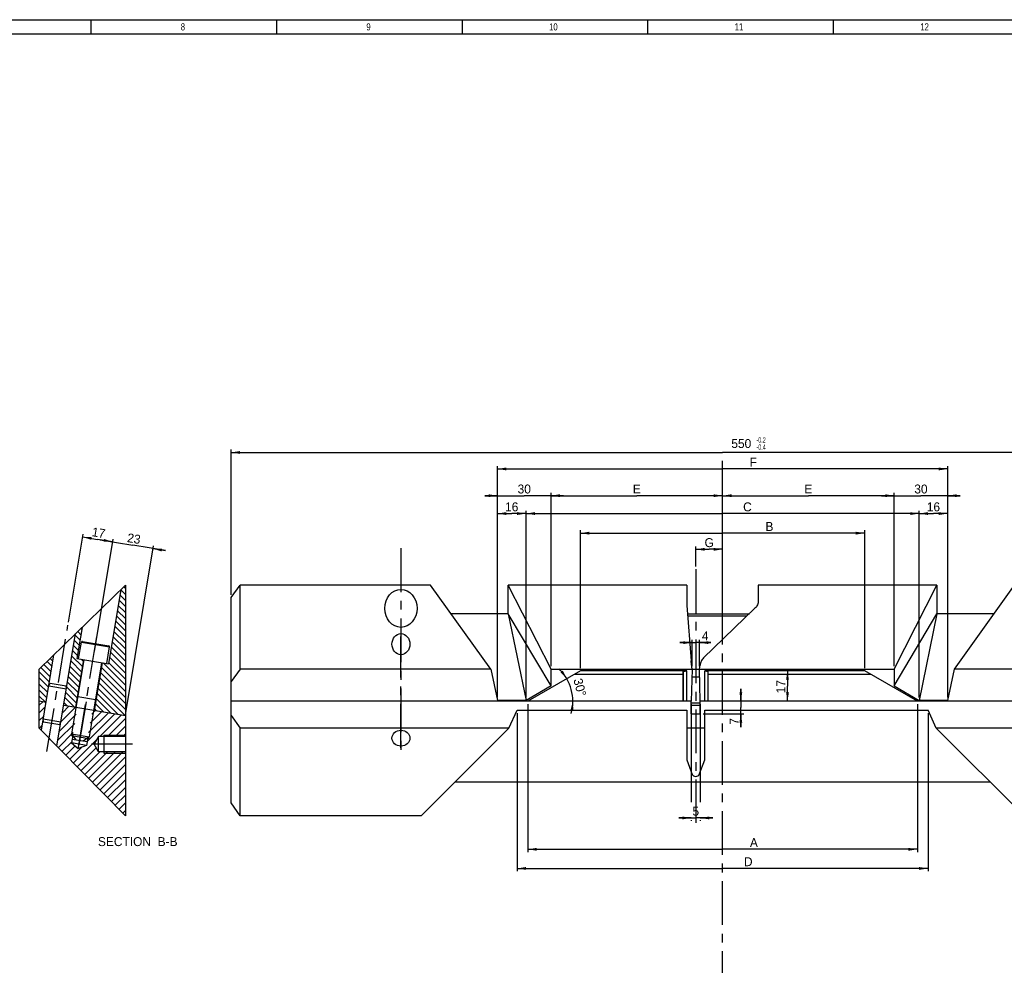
# Paper-space layout 'MG303647-00_KON_3PLEX_X1_2_2' of a CAD drawing. Header units: millimetres. Extents: x 1 to 840, y 1 to 593.
# Tile 13 of 14: x 349 to 624, y 329 to 593. Entities that reach past the tile are written whole.
import ezdxf
from ezdxf.enums import TextEntityAlignment as Align

# ---------------------------------------------------------------- set-up
doc = ezdxf.new("R2010")
doc.units = ezdxf.units.MM
doc.header["$LTSCALE"] = 32.67
doc.linetypes.add('CENTER', pattern=[0.6, 0.375, -0.075, 0.075, -0.075])
doc.linetypes.add('PHANTOM', pattern=[0.8, 0.45, -0.05, 0.1, -0.05, 0.1, -0.05])
doc.layers.get('0').update_dxf_attribs({"linetype": 'CONTINUOUS'})
for name, color, linetype in [('ASSI', 7, 'CONTINUOUS'), ('AXS', 7, 'CONTINUOUS'), ('DEFAULT_1', 7, 'CENTER'), ('DEFAULT_3', 7, 'PHANTOM')]:
    doc.layers.add(name, color=color, linetype=linetype)
doc.styles.add('TEXTSTYLE_2', font='txt', dxfattribs={"width": 0.8})
doc.styles.add('TEXTSTYLE_9', font='txt', dxfattribs={"width": 0.6})
doc.dimstyles.new('DIMSTYLE_10', dxfattribs={"dimtxt": 2.5, "dimasz": 2.5, "dimexe": 0.8, "dimexo": 0.8, "dimtad": 1, "dimlfac": 2, "dimdsep": 46, "dimtxsty": 'Standard', "dimblk": '_FILLED', "dimblk1": '_FILLED', "dimblk2": '_FILLED', "dimcen": 0.09, "dimclrt": 5, "dimazin": 2, "dimtol": 1, "dimtp": -0.2, "dimtm": 0.4, "dimtfac": 0.6, "dimtofl": 0, "dimtmove": 0, "dimatfit": 3, "dimldrblk": '_FILLED', "dimfxl": 1, "dimtolj": 1, "dimarcsym": 0})
doc.dimstyles.new('DIMSTYLE_11', dxfattribs={"dimtxt": 2.5, "dimasz": 2.5, "dimexe": 0.8, "dimexo": 0.8, "dimgap": 1.25, "dimtad": 1, "dimdec": 1, "dimlfac": 2, "dimdsep": 46, "dimtxsty": 'Standard', "dimblk": '_FILLED', "dimblk1": '_FILLED', "dimblk2": '_FILLED', "dimcen": 0.09, "dimclrt": 5, "dimazin": 2, "dimtp": 0.5, "dimtm": 0.5, "dimtfac": 1, "dimtdec": 65535, "dimtofl": 0, "dimtmove": 0, "dimatfit": 3, "dimldrblk": '_FILLED', "dimfxl": 1, "dimtolj": 1, "dimarcsym": 0})
doc.dimstyles.new('DIMSTYLE_3', dxfattribs={"dimtxt": 2.5, "dimasz": 2.5, "dimexe": 0.8, "dimexo": 0.8, "dimtad": 1, "dimlfac": 2, "dimdsep": 46, "dimtxsty": 'Standard', "dimblk": '_FILLED', "dimblk1": '_FILLED', "dimblk2": '_FILLED', "dimcen": 0.09, "dimclrt": 5, "dimazin": 2, "dimtp": 0.2, "dimtm": 0.2, "dimtfac": 1, "dimtdec": 65535, "dimtofl": 0, "dimtmove": 0, "dimatfit": 3, "dimldrblk": '_FILLED', "dimfxl": 1, "dimtolj": 1, "dimarcsym": 0})
doc.dimstyles.new('DIMSTYLE_4', dxfattribs={"dimtxt": 2.5, "dimasz": 2.5, "dimexe": 0.8, "dimexo": 0.8, "dimtad": 1, "dimlfac": 2, "dimdsep": 46, "dimtxsty": 'Standard', "dimblk": '_FILLED', "dimblk1": '_FILLED', "dimblk2": '_FILLED', "dimcen": 0.09, "dimclrt": 5, "dimazin": 2, "dimtp": 0.3, "dimtm": 0.3, "dimtfac": 1, "dimtdec": 65535, "dimtofl": 0, "dimtmove": 0, "dimatfit": 3, "dimldrblk": '_FILLED', "dimfxl": 1, "dimtolj": 1, "dimarcsym": 0})
doc.dimstyles.new('DIMSTYLE_6', dxfattribs={"dimtxt": 2.5, "dimasz": 2.5, "dimexe": 0.8, "dimexo": 0.8, "dimtad": 1, "dimlfac": 2, "dimdsep": 46, "dimtxsty": 'Standard', "dimblk": '_FILLED', "dimblk1": '_FILLED', "dimblk2": '_FILLED', "dimcen": 0.09, "dimclrt": 5, "dimazin": 2, "dimtp": 0.01, "dimtm": 0.01, "dimtfac": 1, "dimtofl": 0, "dimtmove": 0, "dimatfit": 3, "dimldrblk": '_FILLED', "dimfxl": 1, "dimtolj": 1, "dimarcsym": 0})

# ---------------------------------------------------------------- blocks, each defined once
blk = doc.blocks.new('_FILLED')
at = {"color": 0, "linetype": 'ByBlock'}
blk.add_solid([(0, 0), (-1, 0.16), (-1, -0.16)], dxfattribs=at)
blk = doc.blocks.new('*D20')
at = {"color": 2, "linetype": 'Continuous', "transparency": 16777216}
for p, q in [((537.84, 445.48), (537.84, 445.66)), ((537.84, 440.07), (537.84, 445.48)), ((537.84, 444.86), (541.59, 444.86)), ((545.34, 444.86), (541.59, 444.86)), ((545.34, 445.48), (545.34, 445.66)), ((545.34, 427.66), (545.34, 445.48))]:
    blk.add_line(p, q, dxfattribs=at)
at = {"color": 2, "linetype": 'Continuous', "transparency": 16777216, "xscale": 2.5, "yscale": 2.5, "zscale": 2.5, "rotation": 180}
blk.add_blockref('_FILLED', (537.84, 444.86), dxfattribs=at)
at = {"color": 2, "linetype": 'Continuous', "transparency": 16777216, "xscale": 2.5, "yscale": 2.5, "zscale": 2.5}
blk.add_blockref('_FILLED', (545.34, 444.86), dxfattribs=at)
at = {"color": 5, "linetype": 'Continuous', "transparency": 16777216, "insert": (541.59, 447.98), "char_height": 2.5, "width": 2.5, "attachment_point": 2, "line_spacing_factor": 0.9}
blk.add_mtext('G', dxfattribs=at)
blk = doc.blocks.new('*D21')
at = {"color": 2, "linetype": 'Continuous', "transparency": 16777216}
for p, q in [((497.34, 460.48), (497.34, 460.66)), ((497.34, 412.16), (497.34, 460.48)), ((497.34, 459.86), (521.34, 459.86)), ((545.34, 459.86), (521.34, 459.86))]:
    blk.add_line(p, q, dxfattribs=at)
at = {"color": 2, "linetype": 'Continuous', "transparency": 16777216, "xscale": 2.5, "yscale": 2.5, "zscale": 2.5, "rotation": 180}
blk.add_blockref('_FILLED', (497.34, 459.86), dxfattribs=at)
at = {"color": 2, "linetype": 'Continuous', "transparency": 16777216, "xscale": 2.5, "yscale": 2.5, "zscale": 2.5}
blk.add_blockref('_FILLED', (545.34, 459.86), dxfattribs=at)
at = {"color": 5, "linetype": 'Continuous', "transparency": 16777216, "insert": (521.34, 462.98), "char_height": 2.5, "width": 2.5, "attachment_point": 2, "line_spacing_factor": 0.9}
blk.add_mtext('E', dxfattribs=at)
blk = doc.blocks.new('*D22')
at = {"color": 2, "linetype": 'Continuous', "transparency": 16777216}
for p, q in [((545.34, 460.48), (545.34, 460.66)), ((545.34, 427.66), (545.34, 460.48)), ((593.34, 460.48), (593.34, 460.66)), ((593.34, 412.16), (593.34, 460.48)), ((545.34, 459.86), (569.34, 459.86)), ((593.34, 459.86), (569.34, 459.86))]:
    blk.add_line(p, q, dxfattribs=at)
at = {"color": 2, "linetype": 'Continuous', "transparency": 16777216, "xscale": 2.5, "yscale": 2.5, "zscale": 2.5, "rotation": 180}
blk.add_blockref('_FILLED', (545.34, 459.86), dxfattribs=at)
at = {"color": 2, "linetype": 'Continuous', "transparency": 16777216, "xscale": 2.5, "yscale": 2.5, "zscale": 2.5}
blk.add_blockref('_FILLED', (593.34, 459.86), dxfattribs=at)
at = {"color": 5, "linetype": 'Continuous', "transparency": 16777216, "insert": (569.34, 462.98), "char_height": 2.5, "width": 2.5, "attachment_point": 2, "line_spacing_factor": 0.9}
blk.add_mtext('E', dxfattribs=at)
blk = doc.blocks.new('*D32')
at = {"color": 2, "linetype": 'Continuous', "transparency": 16777216}
for p, q in [((407.84, 432.17), (407.84, 472.75)), ((407.84, 471.95), (545.34, 471.95)), ((682.84, 471.95), (545.34, 471.95)), ((682.84, 432.17), (682.84, 472.75))]:
    blk.add_line(p, q, dxfattribs=at)
at = {"color": 2, "linetype": 'Continuous', "transparency": 16777216, "xscale": 2.5, "yscale": 2.5, "zscale": 2.5, "rotation": 180}
blk.add_blockref('_FILLED', (407.84, 471.95), dxfattribs=at)
at = {"color": 2, "linetype": 'Continuous', "transparency": 16777216, "xscale": 2.5, "yscale": 2.5, "zscale": 2.5}
blk.add_blockref('_FILLED', (682.84, 471.95), dxfattribs=at)
at = {"color": 5, "linetype": 'Continuous', "transparency": 16777216}
blk.add_text('550', height=2.5, dxfattribs=at).set_placement((550.57, 473.2), align=Align.CENTER)
at = {"color": 5, "linetype": 'Continuous', "transparency": 16777216, "style": 'TEXTSTYLE_9', "width": 0.6}
for s, p in [('-0.2', (556.12, 474.7)), ('-0.4', (556.12, 472.7))]:
    blk.add_text(s, height=1.5, dxfattribs=at).set_placement(p, align=Align.CENTER)
blk = doc.blocks.new('*D33')
at = {"color": 2, "linetype": 'Continuous', "transparency": 16777216}
for start, end in [(30, 45.9095), (0, 30), (-15.9095, 0)]:
    blk.add_arc((490.84, 402.36), 12.6, start, end, dxfattribs=at)
for points in [[(499.97, 410.46), (501.75, 408.66), (500.62, 410.92)], [(503.59, 399.83), (503.44, 402.36), (502.79, 399.91)]]:
    blk.add_solid(points, dxfattribs=at)
at = {"color": 5, "linetype": 'Continuous', "transparency": 16777216, "insert": (506.63, 406.59), "char_height": 2.5, "width": 6.6667, "attachment_point": 2, "rotation": 285, "line_spacing_factor": 0.9}
blk.add_mtext('30\\fgdt;{\\fgdt;~}', dxfattribs=at)
blk = doc.blocks.new('*D37')
at = {"color": 2, "linetype": 'Continuous', "transparency": 16777216}
for p, q in [((369.56, 416.32), (374.78, 447.73)), ((374.64, 446.95), (371.19, 447.52)), ((371.19, 447.52), (380.32, 446)), ((378.37, 399.15), (386.12, 445.85)), ((389.44, 444.49), (380.32, 446)), ((385.99, 445.06), (389.44, 444.49))]:
    blk.add_line(p, q, dxfattribs=at)
at = {"color": 2, "linetype": 'Continuous', "transparency": 16777216, "xscale": 2.5, "yscale": 2.5, "zscale": 2.5}
for p, rotation in [((374.64, 446.95), 350.5762348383), ((385.99, 445.06), 170.5762348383)]:
    blk.add_blockref('_FILLED', p, dxfattribs=dict(at, rotation=rotation))
at = {"color": 5, "linetype": 'Continuous', "transparency": 16777216, "insert": (380.83, 449.09), "char_height": 2.5, "width": 5, "attachment_point": 2, "rotation": 350.5762, "line_spacing_factor": 0.9}
blk.add_mtext('23', dxfattribs=at)
blk = doc.blocks.new('*D38')
at = {"color": 2, "linetype": 'Continuous', "transparency": 16777216}
for p, q in [((362.29, 424.44), (366.39, 449.13)), ((366.26, 448.34), (370.45, 447.65)), ((369.56, 416.32), (374.78, 447.74)), ((374.65, 446.95), (370.45, 447.65))]:
    blk.add_line(p, q, dxfattribs=at)
at = {"color": 2, "linetype": 'Continuous', "transparency": 16777216, "xscale": 2.5, "yscale": 2.5, "zscale": 2.5}
for p, rotation in [((366.26, 448.34), 170.5762348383), ((374.65, 446.95), 350.5762348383)]:
    blk.add_blockref('_FILLED', p, dxfattribs=dict(at, rotation=rotation))
at = {"color": 5, "linetype": 'Continuous', "transparency": 16777216, "insert": (370.96, 450.73), "char_height": 2.5, "width": 5, "attachment_point": 2, "rotation": 350.5762, "line_spacing_factor": 0.9}
blk.add_mtext('17', dxfattribs=at)
blk = doc.blocks.new('*D43')
at = {"color": 2, "linetype": 'Continuous', "transparency": 16777216}
for p, q in [((536.59, 401.56), (536.59, 374.09)), ((539.09, 401.56), (539.09, 374.09)), ((536.59, 369.72), (533.09, 369.72)), ((533.09, 369.72), (537.84, 369.72)), ((542.59, 369.72), (537.84, 369.72)), ((539.09, 369.72), (542.59, 369.72)), ((536.59, 369.09), (536.59, 368.92)), ((539.09, 369.09), (539.09, 368.92))]:
    blk.add_line(p, q, dxfattribs=at)
at = {"color": 2, "linetype": 'Continuous', "transparency": 16777216, "xscale": 2.5, "yscale": 2.5, "zscale": 2.5}
blk.add_blockref('_FILLED', (536.59, 369.72), dxfattribs=at)
at = {"color": 2, "linetype": 'Continuous', "transparency": 16777216, "xscale": 2.5, "yscale": 2.5, "zscale": 2.5, "rotation": 180}
blk.add_blockref('_FILLED', (539.09, 369.72), dxfattribs=at)
at = {"color": 5, "linetype": 'Continuous', "transparency": 16777216, "insert": (537.84, 372.84), "char_height": 2.5, "width": 2.5, "attachment_point": 2, "line_spacing_factor": 0.9}
blk.add_mtext('5', dxfattribs=at)
blk = doc.blocks.new('*D44')
at = {"color": 2, "linetype": 'Continuous', "transparency": 16777216}
for p, q in [((482.34, 403.41), (482.34, 460.66)), ((497.34, 412.16), (497.34, 460.66)), ((482.34, 459.86), (478.84, 459.86)), ((478.84, 459.86), (489.84, 459.86)), ((500.84, 459.86), (489.84, 459.86)), ((497.34, 459.86), (500.84, 459.86))]:
    blk.add_line(p, q, dxfattribs=at)
at = {"color": 2, "linetype": 'Continuous', "transparency": 16777216, "xscale": 2.5, "yscale": 2.5, "zscale": 2.5}
blk.add_blockref('_FILLED', (482.34, 459.86), dxfattribs=at)
at = {"color": 2, "linetype": 'Continuous', "transparency": 16777216, "xscale": 2.5, "yscale": 2.5, "zscale": 2.5, "rotation": 180}
blk.add_blockref('_FILLED', (497.34, 459.86), dxfattribs=at)
at = {"color": 5, "linetype": 'Continuous', "transparency": 16777216, "insert": (489.84, 462.98), "char_height": 2.5, "width": 5, "attachment_point": 2, "line_spacing_factor": 0.9}
blk.add_mtext('30', dxfattribs=at)
blk = doc.blocks.new('*D45')
at = {"color": 2, "linetype": 'Continuous', "transparency": 16777216}
for p, q in [((593.34, 412.16), (593.34, 460.66)), ((608.34, 403.41), (608.34, 460.66)), ((593.34, 459.86), (589.84, 459.86)), ((589.84, 459.86), (600.84, 459.86)), ((611.84, 459.86), (600.84, 459.86)), ((608.34, 459.86), (611.84, 459.86))]:
    blk.add_line(p, q, dxfattribs=at)
at = {"color": 2, "linetype": 'Continuous', "transparency": 16777216, "xscale": 2.5, "yscale": 2.5, "zscale": 2.5}
blk.add_blockref('_FILLED', (593.34, 459.86), dxfattribs=at)
at = {"color": 2, "linetype": 'Continuous', "transparency": 16777216, "xscale": 2.5, "yscale": 2.5, "zscale": 2.5, "rotation": 180}
blk.add_blockref('_FILLED', (608.34, 459.86), dxfattribs=at)
at = {"color": 5, "linetype": 'Continuous', "transparency": 16777216, "insert": (600.84, 462.98), "char_height": 2.5, "width": 5, "attachment_point": 2, "line_spacing_factor": 0.9}
blk.add_mtext('30', dxfattribs=at)
blk = doc.blocks.new('*D46')
at = {"color": 2, "linetype": 'Continuous', "transparency": 16777216}
for p in [(563.5, 410.86), (563.5, 402.36)]:
    blk.add_line(p, (563.5, 406.61), dxfattribs=at)
at = {"color": 2, "linetype": 'Continuous', "transparency": 16777216, "xscale": 2.5, "yscale": 2.5, "zscale": 2.5}
for p, rotation in [((563.5, 410.86), 90), ((563.5, 402.36), 270)]:
    blk.add_blockref('_FILLED', p, dxfattribs=dict(at, rotation=rotation))
at = {"color": 5, "linetype": 'Continuous', "transparency": 16777216, "insert": (560.37, 406.44), "char_height": 2.5, "width": 5, "attachment_point": 2, "rotation": 90, "line_spacing_factor": 0.9}
blk.add_mtext('17', dxfattribs=at)
blk = doc.blocks.new('*D53')
at = {"color": 2, "linetype": 'Continuous', "transparency": 16777216}
for p, q in [((482.34, 403.41), (482.34, 455.66)), ((482.34, 454.86), (486.34, 454.86)), ((490.34, 454.86), (486.34, 454.86)), ((490.34, 403.41), (490.34, 455.66))]:
    blk.add_line(p, q, dxfattribs=at)
at = {"color": 2, "linetype": 'Continuous', "transparency": 16777216, "xscale": 2.5, "yscale": 2.5, "zscale": 2.5, "rotation": 180}
blk.add_blockref('_FILLED', (482.34, 454.86), dxfattribs=at)
at = {"color": 2, "linetype": 'Continuous', "transparency": 16777216, "xscale": 2.5, "yscale": 2.5, "zscale": 2.5}
blk.add_blockref('_FILLED', (490.34, 454.86), dxfattribs=at)
at = {"color": 5, "linetype": 'Continuous', "transparency": 16777216, "insert": (486.34, 457.98), "char_height": 2.5, "width": 5, "attachment_point": 2, "line_spacing_factor": 0.9}
blk.add_mtext('16', dxfattribs=at)
blk = doc.blocks.new('*D54')
at = {"color": 2, "linetype": 'Continuous', "transparency": 16777216}
for p, q in [((600.34, 403.41), (600.34, 455.66)), ((600.34, 454.86), (604.34, 454.86)), ((608.34, 454.86), (604.34, 454.86)), ((608.34, 403.41), (608.34, 455.66))]:
    blk.add_line(p, q, dxfattribs=at)
at = {"color": 2, "linetype": 'Continuous', "transparency": 16777216, "xscale": 2.5, "yscale": 2.5, "zscale": 2.5, "rotation": 180}
blk.add_blockref('_FILLED', (600.34, 454.86), dxfattribs=at)
at = {"color": 2, "linetype": 'Continuous', "transparency": 16777216, "xscale": 2.5, "yscale": 2.5, "zscale": 2.5}
blk.add_blockref('_FILLED', (608.34, 454.86), dxfattribs=at)
at = {"color": 5, "linetype": 'Continuous', "transparency": 16777216, "insert": (604.34, 457.98), "char_height": 2.5, "width": 5, "attachment_point": 2, "line_spacing_factor": 0.9}
blk.add_mtext('16', dxfattribs=at)
blk = doc.blocks.new('*D55')
at = {"color": 2, "linetype": 'Continuous', "transparency": 16777216}
for p, q in [((490.34, 455.48), (490.34, 455.66)), ((490.34, 403.41), (490.34, 455.48)), ((490.34, 454.86), (545.34, 454.86)), ((600.34, 454.86), (545.34, 454.86)), ((600.34, 455.48), (600.34, 455.66)), ((600.34, 403.41), (600.34, 455.48))]:
    blk.add_line(p, q, dxfattribs=at)
at = {"color": 2, "linetype": 'Continuous', "transparency": 16777216, "xscale": 2.5, "yscale": 2.5, "zscale": 2.5, "rotation": 180}
blk.add_blockref('_FILLED', (490.34, 454.86), dxfattribs=at)
at = {"color": 2, "linetype": 'Continuous', "transparency": 16777216, "xscale": 2.5, "yscale": 2.5, "zscale": 2.5}
blk.add_blockref('_FILLED', (600.34, 454.86), dxfattribs=at)
at = {"color": 5, "linetype": 'Continuous', "transparency": 16777216, "insert": (552.29, 457.98), "char_height": 2.5, "width": 2.5, "attachment_point": 2, "line_spacing_factor": 0.9}
blk.add_mtext('C', dxfattribs=at)
blk = doc.blocks.new('*D56')
at = {"color": 2, "linetype": 'Continuous', "transparency": 16777216}
for p, q in [((482.34, 467.97), (482.34, 468.14)), ((482.34, 403.41), (482.34, 467.97)), ((482.34, 467.34), (545.34, 467.34)), ((608.34, 467.34), (545.34, 467.34)), ((608.34, 467.97), (608.34, 468.14)), ((608.34, 403.41), (608.34, 467.97))]:
    blk.add_line(p, q, dxfattribs=at)
at = {"color": 2, "linetype": 'Continuous', "transparency": 16777216, "xscale": 2.5, "yscale": 2.5, "zscale": 2.5, "rotation": 180}
blk.add_blockref('_FILLED', (482.34, 467.34), dxfattribs=at)
at = {"color": 2, "linetype": 'Continuous', "transparency": 16777216, "xscale": 2.5, "yscale": 2.5, "zscale": 2.5}
blk.add_blockref('_FILLED', (608.34, 467.34), dxfattribs=at)
at = {"color": 5, "linetype": 'Continuous', "transparency": 16777216, "insert": (553.93, 470.47), "char_height": 2.5, "width": 2.5, "attachment_point": 2, "line_spacing_factor": 0.9}
blk.add_mtext('F', dxfattribs=at)
blk = doc.blocks.new('*D57')
at = {"color": 2, "linetype": 'Continuous', "transparency": 16777216}
for p, q in [((487.84, 399.06), (487.84, 356.23)), ((602.84, 399.06), (602.84, 356.23)), ((487.84, 356.23), (487.84, 354.8)), ((487.84, 355.6), (545.34, 355.6)), ((602.84, 355.6), (545.34, 355.6)), ((602.84, 356.23), (602.84, 354.8))]:
    blk.add_line(p, q, dxfattribs=at)
at = {"color": 2, "linetype": 'Continuous', "transparency": 16777216, "xscale": 2.5, "yscale": 2.5, "zscale": 2.5, "rotation": 180}
blk.add_blockref('_FILLED', (487.84, 355.6), dxfattribs=at)
at = {"color": 2, "linetype": 'Continuous', "transparency": 16777216, "xscale": 2.5, "yscale": 2.5, "zscale": 2.5}
blk.add_blockref('_FILLED', (602.84, 355.6), dxfattribs=at)
at = {"color": 5, "linetype": 'Continuous', "transparency": 16777216, "insert": (552.52, 358.73), "char_height": 2.5, "width": 2.5, "attachment_point": 2, "line_spacing_factor": 0.9}
blk.add_mtext('D', dxfattribs=at)
blk = doc.blocks.new('*D58')
at = {"color": 2, "linetype": 'Continuous', "transparency": 16777216}
for p, q in [((490.84, 401.56), (490.84, 361.58)), ((599.84, 401.56), (599.84, 361.58)), ((490.84, 361.58), (490.84, 360.15)), ((490.84, 360.95), (545.34, 360.95)), ((599.84, 360.95), (545.34, 360.95)), ((599.84, 361.58), (599.84, 360.15))]:
    blk.add_line(p, q, dxfattribs=at)
at = {"color": 2, "linetype": 'Continuous', "transparency": 16777216, "xscale": 2.5, "yscale": 2.5, "zscale": 2.5, "rotation": 180}
blk.add_blockref('_FILLED', (490.84, 360.95), dxfattribs=at)
at = {"color": 2, "linetype": 'Continuous', "transparency": 16777216, "xscale": 2.5, "yscale": 2.5, "zscale": 2.5}
blk.add_blockref('_FILLED', (599.84, 360.95), dxfattribs=at)
at = {"color": 5, "linetype": 'Continuous', "transparency": 16777216, "insert": (554.1, 364.08), "char_height": 2.5, "width": 2.5, "attachment_point": 2, "line_spacing_factor": 0.9}
blk.add_mtext('A', dxfattribs=at)
blk = doc.blocks.new('*D59')
at = {"color": 2, "linetype": 'Continuous', "transparency": 16777216}
for p, q in [((505.56, 450), (505.56, 450.18)), ((505.56, 411.66), (505.56, 450)), ((505.56, 449.38), (545.34, 449.38)), ((585.11, 449.38), (545.34, 449.38)), ((585.11, 450), (585.11, 450.18)), ((585.11, 411.66), (585.11, 450))]:
    blk.add_line(p, q, dxfattribs=at)
at = {"color": 2, "linetype": 'Continuous', "transparency": 16777216, "xscale": 2.5, "yscale": 2.5, "zscale": 2.5, "rotation": 180}
blk.add_blockref('_FILLED', (505.56, 449.38), dxfattribs=at)
at = {"color": 2, "linetype": 'Continuous', "transparency": 16777216, "xscale": 2.5, "yscale": 2.5, "zscale": 2.5}
blk.add_blockref('_FILLED', (585.11, 449.38), dxfattribs=at)
at = {"color": 5, "linetype": 'Continuous', "transparency": 16777216, "insert": (558.44, 452.5), "char_height": 2.5, "width": 2.5, "attachment_point": 2, "line_spacing_factor": 0.9}
blk.add_mtext('B', dxfattribs=at)
blk = doc.blocks.new('*D60')
at = {"color": 2, "linetype": 'Continuous', "transparency": 16777216}
for p, q in [((536.84, 412.16), (536.84, 419.56)), ((538.84, 412.16), (538.84, 419.56)), ((536.84, 418.76), (533.34, 418.76)), ((533.34, 418.76), (537.84, 418.76)), ((542.03, 418.76), (537.84, 418.76)), ((538.84, 418.76), (542.03, 418.76))]:
    blk.add_line(p, q, dxfattribs=at)
at = {"color": 2, "linetype": 'Continuous', "transparency": 16777216, "xscale": 2.5, "yscale": 2.5, "zscale": 2.5}
blk.add_blockref('_FILLED', (536.84, 418.76), dxfattribs=at)
at = {"color": 2, "linetype": 'Continuous', "transparency": 16777216, "xscale": 2.5, "yscale": 2.5, "zscale": 2.5, "rotation": 180}
blk.add_blockref('_FILLED', (538.84, 418.76), dxfattribs=at)
at = {"color": 5, "linetype": 'Continuous', "transparency": 16777216, "insert": (539.53, 421.88), "char_height": 2.5, "width": 2.5, "attachment_point": 1, "line_spacing_factor": 0.9}
blk.add_mtext('4', dxfattribs=at)
blk = doc.blocks.new('*D61')
at = {"color": 2, "linetype": 'Continuous', "transparency": 16777216}
for p, q in [((550.45, 402.36), (550.45, 405.86)), ((550.45, 405.86), (550.45, 400.61)), ((550.45, 395.15), (550.45, 400.61)), ((539.89, 398.86), (551.25, 398.86)), ((550.45, 398.86), (550.45, 395.15))]:
    blk.add_line(p, q, dxfattribs=at)
at = {"color": 2, "linetype": 'Continuous', "transparency": 16777216, "xscale": 2.5, "yscale": 2.5, "zscale": 2.5}
for p, rotation in [((550.45, 402.36), 270), ((550.45, 398.86), 90)]:
    blk.add_blockref('_FILLED', p, dxfattribs=dict(at, rotation=rotation))
at = {"color": 5, "linetype": 'Continuous', "transparency": 16777216, "insert": (547.32, 397.65), "char_height": 2.5, "width": 2.5, "attachment_point": 3, "rotation": 90, "line_spacing_factor": 0.9}
blk.add_mtext('7', dxfattribs=at)

psp = doc.layouts.new('MG303647-00_KON_3PLEX_X1_2_2')

# ---------------------------------------------------------------- hatches: boundary and pattern name
at = {"linetype": 'Continuous'}
h = psp.add_hatch(dxfattribs=at)
h.set_pattern_fill('B', color=2, scale=1.198954, angle=135, style=0, pattern_type=0)
h.set_pattern_definition([(135, (0, 0), (-0.8477882, -0.8477882), [])])
edge = h.paths.add_edge_path()
edge.add_line((354.1372, 402.358), (354.1372, 411.358))
edge.add_line((354.1372, 411.358), (358.2533, 415.3715))
edge.add_line((356.0409, 402.042), (358.2533, 415.3715))
edge.add_line((356.0409, 402.042), (354.1372, 402.358))
h.paths.add_polyline_path([(364.3003, 421.2681), (366.1145, 423.037), (364.6636, 414.2956), (366.5133, 413.9886), (364.3029, 400.6708), (360.9734, 401.2234)])
edge = h.paths.add_edge_path()
edge.add_line((376.9992, 433.6508), (378.2372, 434.858))
edge.add_line((378.2372, 434.858), (378.2372, 398.358))
edge.add_line((378.2372, 398.358), (369.482, 399.8111))
edge.add_line((371.6924, 413.129), (369.482, 399.8111))
edge.add_line((371.6924, 413.129), (373.5421, 412.822))
edge.add_line((376.9992, 433.6508), (373.5421, 412.822))
h = psp.add_hatch(dxfattribs=at)
h.set_pattern_fill('DEFAULT__1', color=2, scale=1.51345, angle=45, style=0, pattern_type=0)
h.set_pattern_definition([(45, (0, 0), (-1.0701705, 1.0701705), [])])
edge = h.paths.add_edge_path()
edge.add_line((378.2372, 398.358), (378.2372, 392.483))
edge.add_line((378.2372, 392.483), (370.7372, 392.483))
edge.add_line((370.7372, 392.483), (369.4604, 390.358))
edge.add_line((370.7372, 388.233), (369.4604, 390.358))
edge.add_line((378.2372, 388.233), (370.7372, 388.233))
edge.add_line((378.2372, 388.233), (378.2372, 370.358))
edge.add_line((378.2372, 370.358), (359.0825, 389.8307))
edge.add_line((359.0825, 389.8307), (360.9734, 401.2234))
edge.add_line((360.9734, 401.2234), (364.7961, 400.5889))
edge.add_line((364.7961, 400.5889), (363.1588, 390.7238))
edge.add_line((363.1588, 390.7238), (365.046, 389.1163))
edge.add_line((367.3514, 390.028), (365.046, 389.1163))
edge.add_line((368.9888, 399.893), (367.3514, 390.028))
edge.add_line((368.9888, 399.893), (378.2372, 398.358))
edge = h.paths.add_edge_path()
edge.add_line((354.7458, 394.2393), (354.1372, 394.858))
edge.add_line((354.1372, 394.858), (354.1372, 402.358))
edge.add_line((354.1372, 402.358), (356.0409, 402.042))
edge.add_line((354.7458, 394.2393), (356.0409, 402.042))

# ---------------------------------------------------------------- linework, layer by layer
at = {"color": 4, "linetype": 'Continuous'}
for p, q in [((1, 593), (840, 593)), ((368.5625, 593), (368.5625, 589)), ((420.5, 593), (420.5, 589)), ((472.4375, 593), (472.4375, 589)), ((524.375, 593), (524.375, 589)), ((576.3125, 593), (576.3125, 589))]:
    psp.add_line(p, q, dxfattribs=at)
at = {"color": 7, "linetype": 'Continuous'}
for p, q in [((836, 589), (5, 589)), ((354.1372, 411.358), (378.2372, 434.858)), ((376.9992, 433.6508), (373.5421, 412.822)), ((378.2372, 434.858), (378.2372, 370.358)), ((407.8353, 431.3662), (410.3353, 434.858)), ((410.3353, 411.358), (410.3353, 434.858)), ((463.6348, 434.858), (410.3353, 434.858)), ((480.4754, 411.358), (463.6348, 434.858)), ((485.3353, 426.858), (485.3353, 434.858)), ((497.3353, 411.358), (485.3353, 434.858)), ((535.3353, 434.858), (485.3353, 434.858)), ((535.3353, 434.858), (535.3353, 429.3698)), ((555.3353, 434.858), (555.3353, 430.4016)), ((605.3353, 434.858), (555.3353, 434.858)), ((593.3353, 411.358), (605.3353, 434.858)), ((605.3353, 434.858), (605.3353, 426.858)), ((610.1952, 411.358), (627.0357, 434.858)), ((407.8353, 373.923), (407.8353, 431.3662)), ((535.343, 429.1762), (536.5776, 413.6615)), ((540.0319, 414.4798), (554.3887, 428.3579)), ((485.3353, 426.858), (469.3678, 426.858)), ((485.3353, 426.858), (490.3353, 402.608)), ((497.3353, 406.6494), (485.3353, 426.858)), ((535.5275, 426.858), (552.8371, 426.858)), ((552.1441, 426.1881), (535.5808, 426.1881)), ((593.3353, 406.6494), (605.3353, 426.858)), ((605.3353, 426.858), (600.3353, 402.608)), ((621.3028, 426.858), (605.3353, 426.858)), ((366.1145, 423.037), (364.6636, 414.2956)), ((359.0825, 389.8307), (364.3003, 421.2681)), ((365.1569, 414.2137), (365.9346, 418.8996)), ((366.2222, 419.1053), (373.6209, 417.8773)), ((373.0489, 412.9038), (373.8266, 417.5897)), ((354.7458, 394.2393), (358.2533, 415.3715)), ((366.6366, 413.9681), (363.1927, 393.2185)), ((366.5133, 413.9886), (364.3029, 400.6708)), ((364.6636, 414.2956), (373.5421, 412.822)), ((536.8353, 411.358), (536.5853, 413.4679)), ((354.1372, 394.858), (354.1372, 411.358)), ((371.5691, 413.1494), (368.1252, 392.3998)), ((371.6924, 413.129), (369.482, 399.8111)), ((410.3353, 411.358), (407.8353, 407.8662)), ((480.4754, 411.358), (410.3353, 411.358)), ((480.4754, 411.358), (482.3353, 402.608)), ((505.5577, 410.858), (490.8353, 402.358)), ((497.3353, 406.6494), (497.3353, 411.358)), ((497.3353, 411.358), (536.8353, 411.358)), ((535.3353, 410.858), (505.5577, 410.858)), ((534.3353, 410.6448), (534.4096, 410.6746)), ((534.3353, 402.358), (534.3353, 410.6448)), ((534.4096, 410.6746), (535.3353, 410.858)), ((535.3353, 402.358), (535.3353, 410.858)), ((536.8353, 411.358), (536.5853, 402.358)), ((538.8353, 411.358), (539.0853, 412.4361)), ((539.0853, 402.358), (538.8353, 411.358)), ((538.8353, 411.358), (593.3353, 411.358)), ((540.3353, 402.358), (540.3353, 410.858)), ((585.1129, 410.858), (540.3353, 410.858)), ((540.3353, 410.858), (541.261, 410.6746)), ((541.261, 410.6746), (541.3353, 410.6448)), ((541.3353, 402.358), (541.3353, 410.6448)), ((599.8353, 402.358), (585.1129, 410.858)), ((593.3353, 411.358), (593.3353, 406.6494)), ((608.3353, 402.608), (610.1952, 411.358)), ((680.3353, 411.358), (610.1952, 411.358)), ((534.3353, 409.858), (503.8257, 409.858)), ((586.8449, 409.858), (541.3353, 409.858)), ((356.8105, 406.6786), (357.1529, 407.4327)), ((356.8105, 406.6786), (361.743, 405.8599)), ((357.1529, 407.4327), (361.6625, 406.6842)), ((361.743, 405.8599), (361.6625, 406.6842)), ((497.3353, 406.6494), (490.3353, 402.608)), ((593.3353, 406.6494), (600.3353, 402.608)), ((356.0409, 402.042), (354.1372, 402.358)), ((369.8499, 402.7911), (364.9174, 403.6098)), ((536.5853, 402.358), (407.8353, 402.358)), ((490.3353, 402.608), (482.3353, 402.608)), ((536.5853, 398.858), (536.5853, 402.358)), ((539.0853, 398.858), (539.0853, 402.358)), ((682.8353, 402.358), (539.0853, 402.358)), ((608.3353, 402.608), (600.3353, 402.608)), ((360.9734, 401.2234), (378.2372, 398.358)), ((485.5413, 394.858), (487.8353, 399.858)), ((487.8353, 399.858), (535.3353, 399.858)), ((535.3353, 399.858), (535.3353, 385.9688)), ((536.5853, 401.9531), (539.0853, 401.9531)), ((540.3353, 385.9688), (540.3353, 399.858)), ((540.3353, 399.858), (602.8353, 399.858)), ((605.1293, 394.858), (602.8353, 399.858)), ((355.3518, 396.5812), (355.2713, 397.4055)), ((355.2713, 397.4055), (360.2039, 396.5868)), ((407.8353, 398.423), (410.3353, 394.858)), ((536.5853, 398.858), (539.0853, 398.858)), ((378.2372, 370.358), (354.1372, 394.858)), ((355.3518, 396.5812), (359.8614, 395.8327)), ((359.8614, 395.8327), (360.2039, 396.5868)), ((410.3353, 370.358), (410.3353, 394.858)), ((485.5413, 394.858), (410.3353, 394.858)), ((460.9766, 370.358), (485.5413, 394.858)), ((540.3353, 394.858), (535.3353, 394.858)), ((680.3353, 394.858), (605.1293, 394.858)), ((629.6939, 370.358), (605.1293, 394.858)), ((363.1163, 392.7583), (368.0488, 391.9396)), ((363.5012, 392.7871), (363.1588, 390.7238)), ((363.1927, 393.2185), (368.1252, 392.3998)), ((363.1927, 393.2185), (364.3993, 391.5316)), ((367.5151, 391.0145), (363.3225, 391.7103)), ((368.1252, 392.3998), (366.4384, 391.1932)), ((367.6939, 392.0912), (367.3514, 390.028)), ((370.7372, 392.483), (369.4604, 390.358)), ((378.2372, 392.483), (370.7372, 392.483)), ((370.7372, 388.233), (370.7372, 392.483)), ((372.2372, 392.858), (372.2372, 387.858)), ((367.3514, 390.028), (363.1588, 390.7238)), ((363.1588, 390.7238), (365.046, 389.1163)), ((367.3514, 390.028), (365.046, 389.1163)), ((370.7372, 388.233), (369.4604, 390.358)), ((378.2372, 388.233), (370.7372, 388.233)), ((535.3353, 385.9688), (536.8694, 381.8872)), ((538.8012, 381.8872), (540.3353, 385.9688)), ((470.5017, 379.858), (620.1689, 379.858)), ((410.3353, 370.358), (407.8353, 373.923)), ((460.9766, 370.358), (410.3353, 370.358))]:
    psp.add_line(p, q, dxfattribs=at)
at = {"color": 2, "linetype": 'Continuous'}
for p, q in [((363.1163, 392.7583), (363.1927, 393.2185)), ((368.0488, 391.9396), (368.1252, 392.3998)), ((372.2372, 392.858), (378.2372, 392.858)), ((372.2372, 387.858), (378.2372, 387.858))]:
    psp.add_line(p, q, dxfattribs=at)
at = {"color": 7, "linetype": 'Continuous'}
for centre, radius, start, end in [((537.7772, 429.3699), 2.4419, 180.002735, 184.550765), ((366.1812, 418.8587), 0.25, 80.576235, 170.576235), ((373.58, 417.6306), 0.25, 350.576235, 80.576235), ((534.1434, 413.4678), 2.4419, 0.002735, 4.550765)]:
    psp.add_arc(centre, radius, start, end, dxfattribs=at)
for centre, major_axis, ratio in [((455.3353, 428.3439), (0, 5.3069), 0.84795652), ((455.3353, 418.3198), (0, 2.9483), 0.84795652), ((455.3353, 392.035), (2.5, 0), 0.88173057)]:
    psp.add_ellipse(centre, major_axis=major_axis, ratio=ratio, dxfattribs=at)
for points, knots in [([(555.3353, 430.4016), (555.3353, 430.0346), (555.1523, 429.2608), (554.6759, 428.6355), (554.3887, 428.3579)], [0, 0, 0, 0, 0.47882028, 1, 1, 1, 1]), ([(540.0319, 414.4798), (539.7447, 414.2022), (539.2683, 413.5769), (539.0853, 412.8031), (539.0853, 412.4361)], [0, 0, 0, 0, 0.52117972, 1, 1, 1, 1])]:
    psp.add_open_spline(points, degree=3, knots=knots, dxfattribs=at)
psp.add_open_spline([(536.8694, 381.8872), (536.9985, 381.5437), (537.8353, 381.174), (538.6721, 381.5437), (538.8012, 381.8872)], degree=3, dxfattribs=at)
at = {"layer": 'ASSI', "color": 7, "linetype": 'CENTER'}
psp.add_line((537.8353, 439.267), (537.8353, 368.358), dxfattribs=at)
at = {"layer": 'AXS', "color": 7, "linetype": 'CENTER'}
for p, q in [((455.3353, 445.1539), (455.3353, 388.24)), ((356.2888, 388.267), (362.1615, 423.6504)), ((367.2199, 402.214), (364.9276, 388.4029)), ((380.2372, 390.358), (368.7372, 390.358))]:
    psp.add_line(p, q, dxfattribs=at)
at = {"layer": 'DEFAULT_1', "color": 2, "linetype": 'CENTER'}
psp.add_line((545.3353, 143.7656), (545.3353, 470.5479), dxfattribs=at)
at = {"layer": 'DEFAULT_1', "color": 7, "linetype": 'CENTER'}
for p, q in [((365.0914, 389.3894), (370.249, 420.4643)), ((455.3353, 389.3624), (455.3353, 420.4913))]:
    psp.add_line(p, q, dxfattribs=at)
at = {"layer": 'DEFAULT_3', "color": 7, "linetype": 'PHANTOM'}
for p, q in [((365.9346, 418.8996), (373.8266, 417.5897)), ((534.4096, 402.358), (534.4096, 410.6746)), ((536.8353, 411.3352), (538.8353, 411.3352)), ((541.261, 402.358), (541.261, 410.6746)), ((536.776, 409.2227), (538.8946, 409.2227)), ((536.5853, 401.2221), (539.0853, 401.2221))]:
    psp.add_line(p, q, dxfattribs=at)

# ---------------------------------------------------------------- texts
at = {"color": 5, "linetype": 'Continuous', "char_height": 2, "attachment_point": 1, "line_spacing_factor": 0.9, "style": 'TEXTSTYLE_2'}
for s, insert, width in [('8', (393.7313, 592), 1.6), ('9', (445.6688, 592), 1.6), ('10', (496.8063, 592), 3.2), ('11', (548.7438, 592), 3.2), ('12', (600.6813, 592), 3.2)]:
    psp.add_mtext(s, dxfattribs=dict(at, insert=insert, width=width))
at = {"color": 5, "linetype": 'Continuous', "insert": (392.8375, 364.3535), "char_height": 2.5, "width": 30, "attachment_point": 3, "line_spacing_factor": 0.9}
psp.add_mtext('SECTION  B-B', dxfattribs=at)

# ---------------------------------------------------------------- dimensions: what is measured, and where the dimension line sits
at = {"color": 2, "linetype": 'Continuous'}
for base, p1, p2, dimstyle, picture, middle in [((682.8353, 471.9522), (407.8353, 431.3662), (682.8353, 431.3662), 'DIMSTYLE_10', '*D32', (552.3746, 471.9522)), ((608.3353, 459.858), (593.3353, 411.358), (608.3353, 402.608), 'DIMSTYLE_6', '*D45', (600.8353, 459.858)), ((538.8353, 418.7551), (536.8353, 411.358), (538.8353, 411.358), 'DIMSTYLE_6', '*D60', (540.8533, 418.7551)), ((539.0853, 369.7184), (536.5853, 402.358), (539.0853, 402.358), 'DIMSTYLE_6', '*D43', (537.9134, 369.7184))]:
    dim = psp.add_linear_dim(base=base, p1=p1, p2=p2, dimstyle=dimstyle, dxfattribs=at)
    dim.commit()
    dim.dimension.update_dxf_attribs({"geometry": picture, "text_midpoint": middle, "dimtype": 160})
for base, p1, p2, text, dimstyle, picture, middle in [((608.3353, 467.3421), (482.3353, 402.608), (608.3353, 402.608), 'F', 'DIMSTYLE_6', '*D56', (553.9307, 467.3421)), ((545.3353, 459.858), (497.3353, 411.358), (545.3353, 470.5479), 'E', 'DIMSTYLE_4', '*D21', (521.3353, 459.858)), ((593.3353, 459.858), (545.3353, 426.858), (593.3353, 411.358), 'E', 'DIMSTYLE_4', '*D22', (569.3353, 459.858)), ((600.3353, 454.858), (490.3353, 402.608), (600.3353, 402.608), 'C', 'DIMSTYLE_6', '*D55', (552.1362, 454.858)), ((585.1129, 449.375), (505.5577, 410.858), (585.1129, 410.858), 'B', 'DIMSTYLE_6', '*D59', (558.3643, 449.375)), ((545.3353, 444.858), (537.8353, 439.267), (545.3353, 426.858), 'G', 'DIMSTYLE_3', '*D20', (541.4291, 444.858)), ((599.8353, 360.9537), (490.8353, 402.358), (599.8353, 402.358), 'A', 'DIMSTYLE_6', '*D58', (554.0991, 360.9537)), ((602.8353, 355.6025), (487.8353, 399.858), (602.8353, 399.858), 'D', 'DIMSTYLE_6', '*D57', (552.5968, 355.6025))]:
    dim = psp.add_linear_dim(base=base, p1=p1, p2=p2, text=text, dimstyle=dimstyle, dxfattribs=at)
    dim.commit()
    dim.dimension.update_dxf_attribs({"geometry": picture, "text_midpoint": middle, "dimtype": 160})
for base, p1, p2, angle, picture, middle in [((482.3353, 459.858), (497.3353, 411.358), (482.3353, 402.608), 180, '*D44', (489.8353, 459.858)), ((482.3353, 454.858), (490.3353, 402.608), (482.3353, 402.608), 180, '*D53', (486.6478, 454.858)), ((600.3353, 454.858), (608.3353, 402.608), (600.3353, 402.608), 180, '*D54', (604.6478, 454.858)), ((366.26, 448.3439), (369.4303, 415.5318), (362.1615, 423.6504), 170.576235, '*D38', (370.761, 447.5968)), ((385.989, 445.0624), (369.4303, 415.5318), (378.2372, 398.358), 350.576235, '*D37', (380.3937, 445.991)), ((563.4999, 410.858), (539.0853, 402.358), (585.1129, 410.858), 90, '*D46', (563.4999, 406.7486)), ((550.4488, 402.358), (539.0853, 398.858), (539.0853, 402.358), 90, '*D61', (550.4488, 396.3967))]:
    dim = psp.add_linear_dim(base=base, p1=p1, p2=p2, angle=angle, dimstyle='DIMSTYLE_6', dxfattribs=at)
    dim.commit()
    dim.dimension.update_dxf_attribs({"geometry": picture, "text_midpoint": middle, "dimtype": 160})
dim = psp.add_angular_dim_2l(base=(503.0106, 405.6203), line1=((502.514, 402.358), (502.6401, 402.358)), line2=((500.9494, 408.1974), (501.0585, 408.2604)), dimstyle='DIMSTYLE_11', override={"dimtad": 2}, dxfattribs=at)
dim.commit()
dim.dimension.update_dxf_attribs({"geometry": '*D33', "text_midpoint": (503.0106, 405.6203), "dimtype": 162})

doc.saveas('drawing.dxf')
